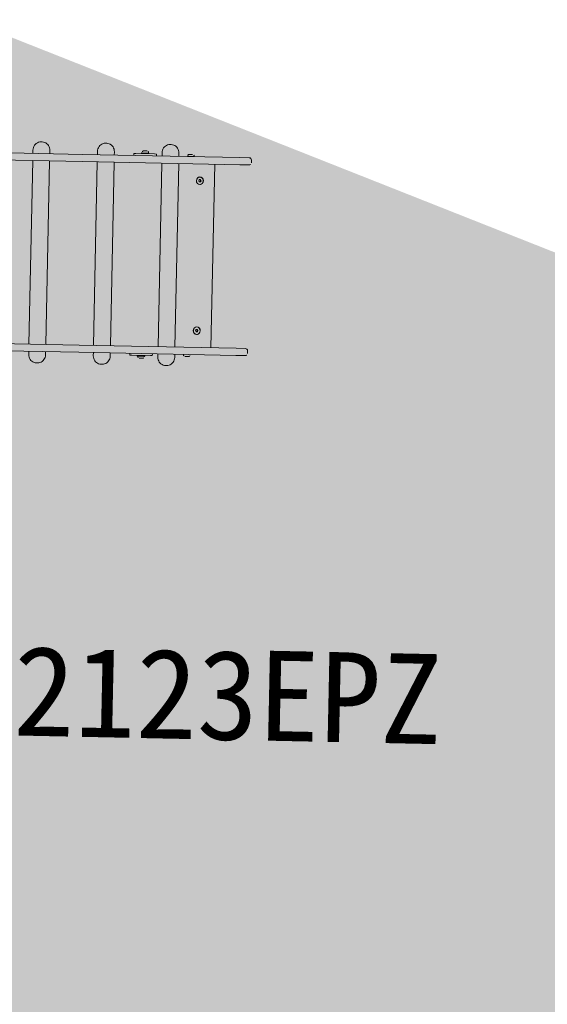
# Model space of a CAD drawing. Header units: feet. Extents: x 7493042 to 7493387, y 5986509 to 5986725.
# Tile 48 of 73: x 7493349.54 to 7493350.95, y 5986523.97 to 5986526.59. Entities that reach past the tile are written whole.
import ezdxf

# ---------------------------------------------------------------- set-up
doc = ezdxf.new("R2010")
doc.units = ezdxf.units.FT
doc.header["$MEASUREMENT"] = 0
doc.linetypes.add('ACAD_ISO03W100', pattern=[30, 12, -18])
doc.layers.add('_k_niewidoczna', color=72, linetype='CONTINUOUS', lineweight=9, plot=False)
for name, color, linetype, lineweight in [('_k_urzadzenia', 250, 'CONTINUOUS', 13), ('_k_widok', 7, 'CONTINUOUS', 18), ('_k_wymiar', 7, 'CONTINUOUS', 13), ('_k_ściany', 7, 'CONTINUOUS', 35)]:
    doc.layers.add(name, color=color, linetype=linetype, lineweight=lineweight)
doc.styles.add('GENERATED_STYLE_1', font='MS Gothic.ttf')

# ---------------------------------------------------------------- blocks, each defined once
blk = doc.blocks.new('2123EPZ')
at = {"layer": '_k_urzadzenia'}
for p, q in [((-2.062149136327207, 0.2950000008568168), (-2.059190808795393, 0.2950000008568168)), ((-1.889950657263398, 0.2950000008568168), (-1.886992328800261, 0.2950000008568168)), ((-1.717752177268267, 0.2950000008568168), (-1.714793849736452, 0.2950000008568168)), ((-2.145447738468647, 0.2640000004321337), (-1.949574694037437, 0.2640000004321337)), ((-2.083103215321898, 0.2640000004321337), (-2.083103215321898, 0.2724999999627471)), ((-2.038236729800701, 0.2640000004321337), (-2.038236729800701, 0.2724999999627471)), ((-1.530728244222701, 0.2640000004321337), (-1.949574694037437, 0.2640000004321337)), ((-1.910904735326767, 0.2640000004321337), (-1.910904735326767, 0.2724999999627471)), ((-1.866038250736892, 0.2640000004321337), (-1.866038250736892, 0.2724999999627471)), ((-1.813645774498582, 0.269000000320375), (-1.808645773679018, 0.269000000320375)), ((-1.813645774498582, 0.269000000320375), (-1.813645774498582, 0.2640000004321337)), ((-1.758645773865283, 0.269000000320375), (-1.808645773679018, 0.269000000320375)), ((-1.793645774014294, 0.2710000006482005), (-1.773645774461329, 0.2710000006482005)), ((-1.793645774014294, 0.269000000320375), (-1.793645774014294, 0.2710000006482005)), ((-1.792395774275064, 0.2724500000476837), (-1.792395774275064, 0.2710000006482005)), ((-1.78834577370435, 0.2765000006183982), (-1.778945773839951, 0.2765000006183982)), ((-1.774895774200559, 0.2724500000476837), (-1.774895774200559, 0.2710000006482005)), ((-1.773645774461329, 0.269000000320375), (-1.773645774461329, 0.2710000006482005)), ((-1.758645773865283, 0.269000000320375), (-1.753645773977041, 0.269000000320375)), ((-1.753645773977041, 0.2640000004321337), (-1.753645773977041, 0.269000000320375)), ((-1.738706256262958, 0.2640000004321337), (-1.738706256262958, 0.2724999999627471)), ((-1.693839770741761, 0.2640000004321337), (-1.693839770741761, 0.2724999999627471)), ((-1.670606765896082, 0.2655570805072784), (-1.670606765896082, 0.2641070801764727)), ((-1.670606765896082, 0.2641070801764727), (-1.653106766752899, 0.2641070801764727)), ((-1.66655676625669, 0.2696070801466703), (-1.657156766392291, 0.2696070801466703)), ((-1.653106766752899, 0.2655570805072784), (-1.653106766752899, 0.2641070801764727)), ((-1.506000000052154, 0.2640000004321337), (-1.530728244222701, 0.2640000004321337)), ((-1.949574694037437, 0.2450000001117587), (-2.394989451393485, 0.2450000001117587)), ((-2.083103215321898, -0.2449999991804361), (-2.083103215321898, 0.2450000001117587)), ((-2.038236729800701, -0.2449999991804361), (-2.038236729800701, 0.2450000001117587)), ((-1.949574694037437, 0.2450000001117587), (-1.530728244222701, 0.2450000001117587)), ((-1.910904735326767, -0.2449999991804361), (-1.910904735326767, 0.2450000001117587)), ((-1.866038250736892, -0.2449999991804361), (-1.866038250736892, 0.2450000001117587)), ((-1.738706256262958, -0.2449999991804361), (-1.738706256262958, 0.2450000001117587)), ((-1.693839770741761, -0.2449999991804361), (-1.693839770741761, 0.2450000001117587)), ((-1.597644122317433, -0.2449999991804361), (-1.597644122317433, 0.2450000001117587)), ((-1.530728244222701, 0.2450000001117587), (-1.506000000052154, 0.2450000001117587)), ((-1.5, 0.2580000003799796), (-1.5, 0.2510000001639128)), ((-1.639590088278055, 0.1998280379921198), (-1.6381572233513, 0.2029103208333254)), ((-1.637887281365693, 0.1969177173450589), (-1.639590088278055, 0.1998280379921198)), ((-1.6381572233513, 0.2029103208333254), (-1.635021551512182, 0.2030822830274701)), ((-1.637945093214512, 0.1970165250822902), (-1.636611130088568, 0.1970896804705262)), ((-1.634751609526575, 0.1970896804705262), (-1.637887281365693, 0.1969177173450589)), ((-1.635178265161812, 0.2001719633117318), (-1.636823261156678, 0.2029834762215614)), ((-1.636454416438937, 0.2099999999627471), (-1.636665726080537, 0.2099999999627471)), ((-1.636454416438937, 0.1900000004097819), (-1.636665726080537, 0.1900000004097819)), ((-1.636611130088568, 0.1970896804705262), (-1.635178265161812, 0.2001719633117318)), ((-1.634751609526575, 0.1970896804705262), (-1.636611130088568, 0.1970896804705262)), ((-1.633318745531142, 0.2001719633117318), (-1.635178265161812, 0.2001719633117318)), ((-1.635021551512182, 0.2030822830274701), (-1.633318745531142, 0.2001719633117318)), ((-1.633318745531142, 0.2001719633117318), (-1.634751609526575, 0.1970896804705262)), ((-1.639593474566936, -0.2000608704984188), (-1.638071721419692, -0.1970308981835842)), ((-1.637976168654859, -0.2030299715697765), (-1.639593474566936, -0.2000608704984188)), ((-1.638071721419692, -0.1970308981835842), (-1.634932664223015, -0.1969700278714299)), ((-1.637995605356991, -0.2029942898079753), (-1.636696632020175, -0.2029691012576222)), ((-1.634837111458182, -0.2029691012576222), (-1.637976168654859, -0.2030299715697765)), ((-1.635174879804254, -0.1999391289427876), (-1.636772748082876, -0.1970057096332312)), ((-1.636696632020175, -0.2029691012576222), (-1.635174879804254, -0.1999391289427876)), ((-1.634837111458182, -0.2029691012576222), (-1.636696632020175, -0.2029691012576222)), ((-1.636454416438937, -0.1899999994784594), (-1.636665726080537, -0.1899999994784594)), ((-1.636454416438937, -0.2099999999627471), (-1.636665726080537, -0.2099999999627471)), ((-1.63331535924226, -0.1999391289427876), (-1.635174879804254, -0.1999391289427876)), ((-1.634932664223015, -0.1969700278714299), (-1.63331535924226, -0.1999391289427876)), ((-1.63331535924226, -0.1999391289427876), (-1.634837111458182, -0.2029691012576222)), ((-1.949574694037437, -0.2449999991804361), (-2.394989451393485, -0.2449999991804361)), ((-1.949574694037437, -0.2449999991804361), (-1.530728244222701, -0.2449999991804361)), ((-1.530728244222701, -0.2449999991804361), (-1.506000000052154, -0.2449999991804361)), ((-1.5, -0.257999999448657), (-1.5, -0.2509999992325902)), ((-2.145447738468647, -0.2639999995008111), (-1.949574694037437, -0.2639999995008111)), ((-2.083103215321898, -0.2724999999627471), (-2.083103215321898, -0.2639999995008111)), ((-2.038236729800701, -0.2724999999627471), (-2.038236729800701, -0.2639999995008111)), ((-1.530728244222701, -0.2639999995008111), (-1.949574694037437, -0.2639999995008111)), ((-1.910904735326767, -0.2724999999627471), (-1.910904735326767, -0.2639999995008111)), ((-1.866038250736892, -0.2724999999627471), (-1.866038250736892, -0.2639999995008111)), ((-1.813645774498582, -0.2639999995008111), (-1.813645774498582, -0.2689999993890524)), ((-1.808645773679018, -0.2689999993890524), (-1.813645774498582, -0.2689999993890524)), ((-1.808645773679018, -0.2689999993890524), (-1.758645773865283, -0.2689999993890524)), ((-1.793645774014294, -0.2709999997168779), (-1.793645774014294, -0.2689999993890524)), ((-1.793645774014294, -0.2709999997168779), (-1.773645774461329, -0.2709999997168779)), ((-1.792395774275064, -0.2724500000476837), (-1.792395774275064, -0.2709999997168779)), ((-1.778945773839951, -0.2764999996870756), (-1.78834577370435, -0.2764999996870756)), ((-1.774895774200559, -0.2724500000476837), (-1.774895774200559, -0.2709999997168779)), ((-1.773645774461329, -0.2709999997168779), (-1.773645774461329, -0.2689999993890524)), ((-1.753645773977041, -0.2689999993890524), (-1.758645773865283, -0.2689999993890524)), ((-1.753645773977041, -0.2689999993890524), (-1.753645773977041, -0.2639999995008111)), ((-1.738706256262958, -0.2724999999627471), (-1.738706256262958, -0.2639999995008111)), ((-1.693839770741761, -0.2724999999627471), (-1.693839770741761, -0.2639999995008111)), ((-1.670608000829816, -0.2654499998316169), (-1.670608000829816, -0.2639999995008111)), ((-1.657158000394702, -0.2694999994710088), (-1.666558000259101, -0.2694999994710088)), ((-1.65310800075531, -0.2654499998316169), (-1.65310800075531, -0.2639999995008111)), ((-1.506000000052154, -0.2639999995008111), (-1.530728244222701, -0.2639999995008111)), ((-2.062149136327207, -0.2949999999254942), (-2.059190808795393, -0.2949999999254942)), ((-1.889950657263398, -0.2949999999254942), (-1.886992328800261, -0.2949999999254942)), ((-1.717752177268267, -0.2949999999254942), (-1.714793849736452, -0.2949999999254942))]:
    blk.add_line(p, q, dxfattribs=at)
for centre, radius, start, end in [((-1.78834577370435, 0.2724500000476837), 0.004050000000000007, 90, 180), ((-1.778945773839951, 0.2724500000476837), 0.004050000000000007, 0, 90), ((-1.66655676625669, 0.2655570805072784), 0.004050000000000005, 90, 180), ((-1.6672567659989, 0.263707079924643), 0.0004000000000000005, 47.07957429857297, 90), ((-1.657156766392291, 0.2655570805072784), 0.004050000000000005, 0, 90), ((-1.656456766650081, 0.263707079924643), 0.0004000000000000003, 90, 132.920425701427), ((-1.506000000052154, 0.2580000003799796), 0.005999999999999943, 0, 90), ((-1.506000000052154, 0.2510000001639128), 0.006000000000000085, 270, 0), ((-1.506000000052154, -0.2509999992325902), 0.006000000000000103, 0, 90), ((-1.506000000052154, -0.257999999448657), 0.005999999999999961, 270, 0), ((-1.78834577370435, -0.2724500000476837), 0.004050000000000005, 180, 270), ((-1.778945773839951, -0.2724500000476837), 0.004050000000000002, 270, 0), ((-1.666558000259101, -0.2654499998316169), 0.004050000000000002, 180, 270), ((-1.657158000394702, -0.2654499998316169), 0.004050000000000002, 270, 0)]:
    blk.add_arc(centre, radius, start, end, dxfattribs=at)
for centre, major_axis, ratio in [((-1.636454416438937, 0.2000000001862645), (9.66677911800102e-19, -0.01025000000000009), 0.9063077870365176), ((-1.636454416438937, 0.2000000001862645), (9.109726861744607e-15, -0.01000000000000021), 0.9063077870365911), ((-1.636454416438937, -0.1999999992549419), (9.66677911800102e-19, -0.01025000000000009), 0.9063077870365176), ((-1.636454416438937, -0.1999999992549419), (9.2656438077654e-15, -0.01000000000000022), 0.9063077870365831)]:
    blk.add_ellipse(centre, major_axis=major_axis, ratio=ratio, dxfattribs=at)
for centre, major_axis, ratio, start_param, end_param in [((-1.636877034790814, 0.2000000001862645), (-6.017859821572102e-15, 0.01024999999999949), 0.9063077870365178, 5.698022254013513, 6.260436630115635), ((-1.636665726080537, 0.2000000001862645), (-2.413347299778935e-16, -0.01000000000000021), 0.9063077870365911, 3.141592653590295, 6.283185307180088), ((-1.636877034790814, 0.2000000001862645), (6.016853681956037e-15, -0.01025000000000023), 0.9063077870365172, 0.02274867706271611, 0.5851630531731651), ((-1.636665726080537, -0.1999999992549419), (2.477185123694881e-17, -0.01000000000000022), 0.9063077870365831, 3.1415926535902, 6.283185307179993), ((-1.636877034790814, -0.1999999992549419), (-6.011857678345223e-15, 0.01025000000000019), 0.9063077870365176, 5.698022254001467, 6.260436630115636), ((-1.636877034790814, -0.1999999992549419), (6.01664551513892e-15, -0.01025000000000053), 0.9063077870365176, 0.02274867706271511, 0.5851630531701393)]:
    blk.add_ellipse(centre, major_axis=major_axis, ratio=ratio, start_param=start_param, end_param=end_param, dxfattribs=at)
for points, knots in [([(-2.083103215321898, 0.2724999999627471), (-2.083103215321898, 0.2747973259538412), (-2.082774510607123, 0.2770946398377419), (-2.081479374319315, 0.2814927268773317), (-2.080512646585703, 0.2835934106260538), (-2.078004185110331, 0.2874029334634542), (-2.076461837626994, 0.28911127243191), (-2.072921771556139, 0.2919491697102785), (-2.07092373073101, 0.2930772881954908), (-2.066705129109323, 0.2945896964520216), (-2.064490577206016, 0.2949856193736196), (-2.062231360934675, 0.2949998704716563), (-2.062190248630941, 0.2950000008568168), (-2.062149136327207, 0.2950000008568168)], [4.71238898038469, 4.71238898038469, 4.71238898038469, 4.71238898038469, 5.026548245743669, 5.026548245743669, 5.340707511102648, 5.340707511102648, 5.654866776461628, 5.654866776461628, 5.969026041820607, 5.969026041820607, 6.277468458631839, 6.277468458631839, 6.283185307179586, 6.283185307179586, 6.283185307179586, 6.283185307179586]), ([(-2.038236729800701, 0.2724999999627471), (-2.038236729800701, 0.2747973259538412), (-2.038565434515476, 0.2770946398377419), (-2.039860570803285, 0.2814927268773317), (-2.040827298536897, 0.2835934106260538), (-2.043335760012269, 0.2874029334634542), (-2.044878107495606, 0.28911127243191), (-2.048418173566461, 0.2919491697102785), (-2.050416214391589, 0.2930772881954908), (-2.054634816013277, 0.2945896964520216), (-2.056849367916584, 0.2949856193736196), (-2.059108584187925, 0.2949998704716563), (-2.059149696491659, 0.2950000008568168), (-2.059190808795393, 0.2950000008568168)], [4.71238898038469, 4.71238898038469, 4.71238898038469, 4.71238898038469, 5.026548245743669, 5.026548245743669, 5.340707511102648, 5.340707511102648, 5.654866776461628, 5.654866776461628, 5.969026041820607, 5.969026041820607, 6.277468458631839, 6.277468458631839, 6.283185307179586, 6.283185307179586, 6.283185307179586, 6.283185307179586]), ([(-1.910904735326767, 0.2724999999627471), (-1.910904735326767, 0.2747973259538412), (-1.910576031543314, 0.2770946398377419), (-1.909280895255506, 0.2814927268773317), (-1.908314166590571, 0.2835934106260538), (-1.905805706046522, 0.2874029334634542), (-1.904263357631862, 0.28911127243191), (-1.90072329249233, 0.2919491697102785), (-1.898725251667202, 0.2930772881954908), (-1.894506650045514, 0.2945896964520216), (-1.892292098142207, 0.2949856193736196), (-1.890032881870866, 0.2949998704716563), (-1.889991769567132, 0.2950000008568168), (-1.889950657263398, 0.2950000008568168)], [4.71238898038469, 4.71238898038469, 4.71238898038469, 4.71238898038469, 5.026548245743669, 5.026548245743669, 5.340707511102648, 5.340707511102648, 5.654866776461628, 5.654866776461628, 5.969026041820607, 5.969026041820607, 6.277468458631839, 6.277468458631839, 6.283185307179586, 6.283185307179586, 6.283185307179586, 6.283185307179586]), ([(-1.866038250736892, 0.2724999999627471), (-1.866038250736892, 0.2747973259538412), (-1.866366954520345, 0.2770946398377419), (-1.867662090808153, 0.2814927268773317), (-1.868628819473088, 0.2835934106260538), (-1.871137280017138, 0.2874029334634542), (-1.872679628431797, 0.28911127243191), (-1.876219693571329, 0.2919491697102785), (-1.878217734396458, 0.2930772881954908), (-1.882436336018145, 0.2945896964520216), (-1.884650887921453, 0.2949856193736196), (-1.886910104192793, 0.2949998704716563), (-1.886951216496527, 0.2950000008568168), (-1.886992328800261, 0.2950000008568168)], [4.71238898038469, 4.71238898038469, 4.71238898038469, 4.71238898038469, 5.026548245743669, 5.026548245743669, 5.340707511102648, 5.340707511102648, 5.654866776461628, 5.654866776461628, 5.969026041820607, 5.969026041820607, 6.277468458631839, 6.277468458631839, 6.283185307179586, 6.283185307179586, 6.283185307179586, 6.283185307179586]), ([(-1.738706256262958, 0.2724999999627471), (-1.738706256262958, 0.2747973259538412), (-1.738377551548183, 0.2770946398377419), (-1.737082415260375, 0.2814927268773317), (-1.736115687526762, 0.2835934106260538), (-1.73360722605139, 0.2874029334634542), (-1.732064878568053, 0.28911127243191), (-1.728524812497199, 0.2919491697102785), (-1.72652677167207, 0.2930772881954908), (-1.722308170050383, 0.2945896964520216), (-1.720093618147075, 0.2949856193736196), (-1.717834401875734, 0.2949998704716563), (-1.717793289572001, 0.2950000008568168), (-1.717752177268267, 0.2950000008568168)], [4.71238898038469, 4.71238898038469, 4.71238898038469, 4.71238898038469, 5.026548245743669, 5.026548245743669, 5.340707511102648, 5.340707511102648, 5.654866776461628, 5.654866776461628, 5.969026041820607, 5.969026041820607, 6.277468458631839, 6.277468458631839, 6.283185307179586, 6.283185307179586, 6.283185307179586, 6.283185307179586]), ([(-1.693839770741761, 0.2724999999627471), (-1.693839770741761, 0.2747973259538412), (-1.694168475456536, 0.2770946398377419), (-1.695463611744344, 0.2814927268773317), (-1.696430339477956, 0.2835934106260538), (-1.698938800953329, 0.2874029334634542), (-1.700481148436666, 0.28911127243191), (-1.70402121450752, 0.2919491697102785), (-1.706019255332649, 0.2930772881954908), (-1.710237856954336, 0.2945896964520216), (-1.712452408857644, 0.2949856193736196), (-1.714711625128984, 0.2949998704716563), (-1.714752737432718, 0.2950000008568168), (-1.714793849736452, 0.2950000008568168)], [4.71238898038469, 4.71238898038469, 4.71238898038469, 4.71238898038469, 5.026548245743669, 5.026548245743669, 5.340707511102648, 5.340707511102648, 5.654866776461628, 5.654866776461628, 5.969026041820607, 5.969026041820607, 6.277468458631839, 6.277468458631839, 6.283185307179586, 6.283185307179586, 6.283185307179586, 6.283185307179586]), ([(-2.062149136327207, -0.2949999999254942), (-2.064341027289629, -0.2949999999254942), (-2.066531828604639, -0.2946271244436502), (-2.070700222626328, -0.2931802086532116), (-2.072673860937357, -0.2920997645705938), (-2.076223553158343, -0.2893446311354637), (-2.07779140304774, -0.287660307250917), (-2.080355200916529, -0.2838893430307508), (-2.081351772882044, -0.2818032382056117), (-2.082708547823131, -0.2774247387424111), (-2.083069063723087, -0.2751324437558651), (-2.083102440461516, -0.2727235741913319), (-2.083103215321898, -0.2726117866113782), (-2.083103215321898, -0.2724999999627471)], [3.141592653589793, 3.141592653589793, 3.141592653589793, 3.141592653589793, 3.446383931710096, 3.446383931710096, 3.754624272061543, 3.754624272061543, 4.068783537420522, 4.068783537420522, 4.382942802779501, 4.382942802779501, 4.697102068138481, 4.697102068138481, 4.71238898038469, 4.71238898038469, 4.71238898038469, 4.71238898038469]), ([(-2.059190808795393, -0.2949999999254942), (-2.056998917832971, -0.2949999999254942), (-2.054808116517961, -0.2946271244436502), (-2.050639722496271, -0.2931802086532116), (-2.048666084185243, -0.2920997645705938), (-2.045116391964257, -0.2893446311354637), (-2.043548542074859, -0.287660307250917), (-2.040984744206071, -0.2838893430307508), (-2.039988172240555, -0.2818032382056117), (-2.038631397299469, -0.2774247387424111), (-2.038270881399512, -0.2751324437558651), (-2.038237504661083, -0.2727235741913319), (-2.038236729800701, -0.2726117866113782), (-2.038236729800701, -0.2724999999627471)], [3.141592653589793, 3.141592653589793, 3.141592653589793, 3.141592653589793, 3.446383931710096, 3.446383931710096, 3.754624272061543, 3.754624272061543, 4.068783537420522, 4.068783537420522, 4.382942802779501, 4.382942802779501, 4.697102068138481, 4.697102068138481, 4.71238898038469, 4.71238898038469, 4.71238898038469, 4.71238898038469]), ([(-1.889950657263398, -0.2949999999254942), (-1.89214254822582, -0.2949999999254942), (-1.894333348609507, -0.2946271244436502), (-1.898501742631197, -0.2931802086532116), (-1.900475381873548, -0.2920997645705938), (-1.904025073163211, -0.2893446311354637), (-1.905592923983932, -0.287660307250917), (-1.90815672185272, -0.2838893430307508), (-1.909153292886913, -0.2818032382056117), (-1.910510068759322, -0.2774247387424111), (-1.910870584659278, -0.2751324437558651), (-1.910903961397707, -0.2727235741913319), (-1.910904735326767, -0.2726117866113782), (-1.910904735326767, -0.2724999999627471)], [3.141592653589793, 3.141592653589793, 3.141592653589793, 3.141592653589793, 3.446383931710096, 3.446383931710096, 3.754624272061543, 3.754624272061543, 4.068783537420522, 4.068783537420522, 4.382942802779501, 4.382942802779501, 4.697102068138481, 4.697102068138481, 4.71238898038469, 4.71238898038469, 4.71238898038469, 4.71238898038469]), ([(-1.886992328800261, -0.2949999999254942), (-1.884800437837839, -0.2949999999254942), (-1.882609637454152, -0.2946271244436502), (-1.878441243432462, -0.2931802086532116), (-1.876467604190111, -0.2920997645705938), (-1.872917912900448, -0.2893446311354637), (-1.871350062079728, -0.287660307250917), (-1.868786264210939, -0.2838893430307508), (-1.867789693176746, -0.2818032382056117), (-1.866432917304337, -0.2774247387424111), (-1.866072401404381, -0.2751324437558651), (-1.866039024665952, -0.2727235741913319), (-1.866038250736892, -0.2726117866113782), (-1.866038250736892, -0.2724999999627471)], [3.141592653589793, 3.141592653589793, 3.141592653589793, 3.141592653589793, 3.446383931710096, 3.446383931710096, 3.754624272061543, 3.754624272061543, 4.068783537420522, 4.068783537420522, 4.382942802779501, 4.382942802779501, 4.697102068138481, 4.697102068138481, 4.71238898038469, 4.71238898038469, 4.71238898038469, 4.71238898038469]), ([(-1.717752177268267, -0.2949999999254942), (-1.719944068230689, -0.2949999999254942), (-1.722134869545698, -0.2946271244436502), (-1.726303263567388, -0.2931802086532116), (-1.728276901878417, -0.2920997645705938), (-1.731826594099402, -0.2893446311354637), (-1.7333944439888, -0.287660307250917), (-1.735958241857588, -0.2838893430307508), (-1.736954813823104, -0.2818032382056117), (-1.738311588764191, -0.2774247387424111), (-1.738672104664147, -0.2751324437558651), (-1.738705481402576, -0.2727235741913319), (-1.738706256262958, -0.2726117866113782), (-1.738706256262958, -0.2724999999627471)], [3.141592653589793, 3.141592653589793, 3.141592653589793, 3.141592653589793, 3.446383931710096, 3.446383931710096, 3.754624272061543, 3.754624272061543, 4.068783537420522, 4.068783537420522, 4.382942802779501, 4.382942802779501, 4.697102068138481, 4.697102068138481, 4.71238898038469, 4.71238898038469, 4.71238898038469, 4.71238898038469]), ([(-1.714793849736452, -0.2949999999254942), (-1.71260195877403, -0.2949999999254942), (-1.710411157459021, -0.2946271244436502), (-1.706242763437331, -0.2931802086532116), (-1.704269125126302, -0.2920997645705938), (-1.700719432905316, -0.2893446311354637), (-1.699151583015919, -0.287660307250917), (-1.69658778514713, -0.2838893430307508), (-1.695591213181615, -0.2818032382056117), (-1.694234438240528, -0.2774247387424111), (-1.693873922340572, -0.2751324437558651), (-1.693840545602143, -0.2727235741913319), (-1.693839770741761, -0.2726117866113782), (-1.693839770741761, -0.2724999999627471)], [3.141592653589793, 3.141592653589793, 3.141592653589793, 3.141592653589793, 3.446383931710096, 3.446383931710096, 3.754624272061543, 3.754624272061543, 4.068783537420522, 4.068783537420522, 4.382942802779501, 4.382942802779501, 4.697102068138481, 4.697102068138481, 4.71238898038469, 4.71238898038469, 4.71238898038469, 4.71238898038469])]:
    blk.add_open_spline(points, degree=3, knots=knots, dxfattribs=at)
at = {"layer": '_k_widok', "linetype": 'ACAD_ISO03W100', "ltscale": 0.02}
blk.add_lwpolyline([(-3.064794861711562, -1.794999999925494, -0.2205930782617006), (-4.209800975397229, -1.263999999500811), (-4.25282537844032, -1.263999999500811, -0.4142135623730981), (-5.25282537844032, -0.2639999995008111), (-5.25282537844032, 0.2640000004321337, -0.414213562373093), (-4.25282537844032, 1.264000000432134), (-4.209800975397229, 1.264000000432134, -0.2205930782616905), (-3.064794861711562, 1.795000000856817), (-1.5, 1.795000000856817, -0.4142135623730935), (0, 0.2950000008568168), (0, -0.2949999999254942, -0.4142135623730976), (-1.5, -1.794999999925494)], format="xyb", close=True, dxfattribs=at)
at = {"layer": '_k_niewidoczna', "color": 1, "lineweight": 20, "insert": (-3.304798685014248, -0.4299453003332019), "char_height": 0.24, "width": 11.63444291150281, "attachment_point": 1, "line_spacing_factor": 1.55, "style": 'GENERATED_STYLE_1', "bg_fill": 2}
blk.add_mtext('\\A1;{\\f@MS Gothic|b0|i0|c238|p49;\\C256;\\P\\pi-0.24,l0.24,t0.24,1.2;^I^I2123EPZ\\P\\pi-0.96,l0.96,t0.96,1.2;^I}', dxfattribs=at)

msp = doc.modelspace()

# ---------------------------------------------------------------- block references
at = {"layer": '_k_wymiar', "rotation": 358.818977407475}
msp.add_blockref('2123EPZ', (7493351.657487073, 5986525.929319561), dxfattribs=at)

# ---------------------------------------------------------------- next in the draw order: linework, layer by layer
at = {"layer": '_k_ściany', "color": 142, "ltscale": 0.8, "const_width": 0.1}
msp.add_lwpolyline([(7493345.800363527, 5986532.029695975), (7493355.800363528, 5986532.029695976), (7493355.800363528, 5986524.029695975), (7493345.800363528, 5986524.029695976)], close=True, dxfattribs=at)

doc.saveas('drawing.dxf')
